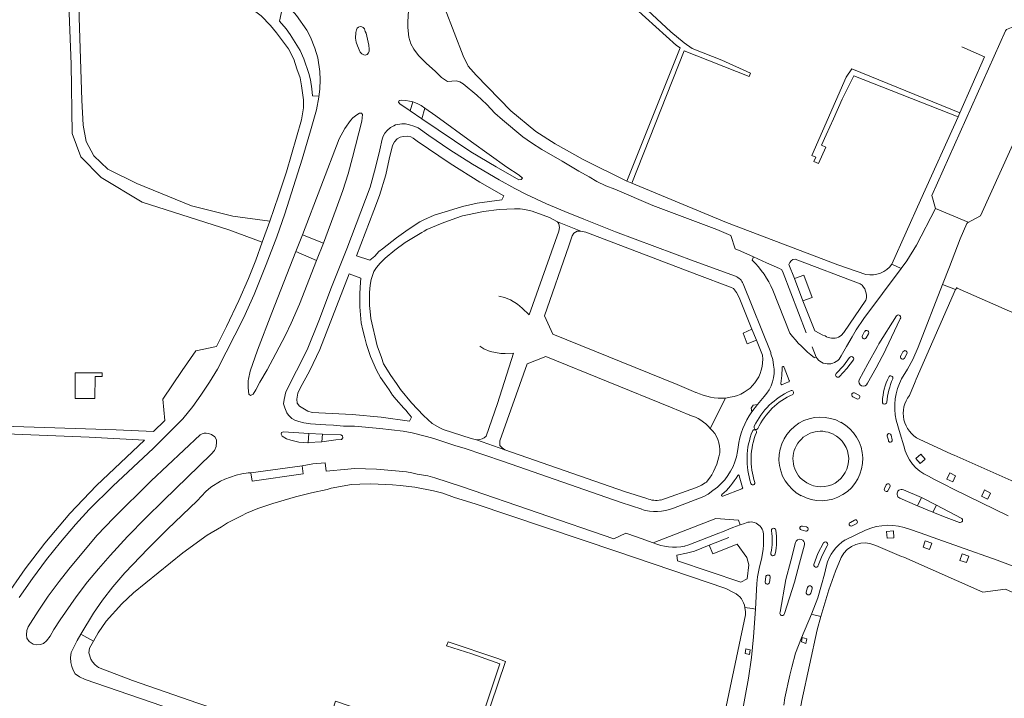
# Model space of a CAD drawing. Extents: x 145000 to 155000, y 457500 to 470000.
# Tile 150 of 196: x 154150 to 154362, y 461225 to 461372. Entities that reach past the tile are written whole.
import ezdxf

# ---------------------------------------------------------------- set-up
doc = ezdxf.new("R2010")
doc.units = 0
doc.header["$LTSCALE"] = 0.2
doc.header["$MEASUREMENT"] = 0
doc.layers.add('kant verharding', color=252, linetype='Continuous', lineweight=0)

msp = doc.modelspace()

# ---------------------------------------------------------------- linework, layer by layer
at = {"layer": 'kant verharding', "lineweight": 0}
for p, q in [((154307.3, 461359.52), (154307.6, 461360.27)), ((154234.79, 461354.04), (154234.26, 461352.16)), ((154236.77, 461350.43), (154237.4, 461352.74)), ((154236.77, 461350.43), (154234.26, 461352.16)), ((154352.35, 461350.8), (154344.23, 461332.88)), ((154352.73, 461351.69), (154352.35, 461350.8)), ((154280.94, 461336.94), (154282, 461336.5)), ((154302.39, 461328.07), (154282, 461336.5)), ((154347.42, 461331.04), (154346.63, 461333.86)), ((154338.04, 461319.07), (154344.23, 461332.88)), ((154354.49, 461328.1), (154347.42, 461331.04)), ((154357.16, 461329.49), (154354.36, 461327.98)), ((154202.35, 461323.79), (154203.98, 461328.33)), ((154265.97, 461328.2), (154271.03, 461326.2)), ((154210.99, 461325.4), (154209.59, 461321.8)), ((154215.52, 461323.57), (154210.99, 461325.4)), ((154236.72, 461325.88), (154237.23, 461326.16)), ((154215.52, 461323.57), (154214.07, 461319.86)), ((154209.59, 461321.8), (154214.07, 461319.86)), ((154305.47, 461321.85), (154308.25, 461320.62)), ((154308.25, 461320.62), (154307.97, 461319.9)), ((154311, 461319.38), (154308.25, 461320.62)), ((154295.44, 461319.74), (154304.35, 461316.46)), ((154311, 461319.38), (154313.8, 461318.16)), ((154317.04, 461315.99), (154315.86, 461318.96)), ((154317.2, 461320.16), (154331.24, 461314.85)), ((154338.04, 461319.07), (154340.06, 461318.15)), ((154319.61, 461304.28), (154314.62, 461317.16)), ((154318.89, 461311.15), (154317.04, 461315.99)), ((154351.79, 461313.57), (154348.99, 461314.66)), ((154352.09, 461314.03), (154351.79, 461313.57)), ((154312.41, 461313.47), (154316.08, 461304.21)), ((154351.79, 461313.57), (154343.32, 461294.24)), ((154352.09, 461313.9), (154369.23, 461306.36)), ((154307.89, 461305.01), (154308.85, 461302.67)), ((154323.67, 461303.6), (154323.2, 461303.78)), ((154326.53, 461303.3), (154327.11, 461303.67)), ((154332.18, 461304.55), (154331.69, 461303.67)), ((154332.51, 461303.15), (154333.01, 461304.02)), ((154310.15, 461299.41), (154308.85, 461302.67)), ((154327.12, 461299.3), (154328.27, 461301.28)), ((154329.47, 461303.36), (154328.27, 461301.28)), ((154334.94, 461301.31), (154332.86, 461297.55)), ((154256.48, 461299.88), (154253.06, 461288.99)), ((154321.71, 461299.03), (154320.85, 461301.21)), ((154334.63, 461296.73), (154336.61, 461300.4)), ((154340.43, 461300.15), (154339.95, 461299.3)), ((154340.8, 461298.82), (154341.27, 461299.7)), ((154321.35, 461298.9), (154321.71, 461299.03)), ((154332.86, 461297.55), (154331, 461294.13)), ((154167.81, 461295.6), (154162.01, 461295.62)), ((154167.81, 461294.82), (154167.81, 461295.6)), ((154315.92, 461293.96), (154314.8, 461296.79)), ((154332.81, 461293.38), (154334.63, 461296.73)), ((154341.4, 461296.45), (154340.15, 461294.34)), ((154291.76, 461293.1), (154295.83, 461291.38)), ((154314.48, 461293.08), (154315.8, 461293.68)), ((154343.09, 461293.68), (154341.83, 461290.74)), ((154343.09, 461293.68), (154343.32, 461294.24)), ((154330.02, 461291.3), (154330.91, 461290.83)), ((154302.21, 461290.17), (154298.9, 461283.65)), ((154302.21, 461290.17), (154303.21, 461290.36)), ((154307.88, 461287.22), (154309.1, 461288.77)), ((154310.53, 461290.49), (154309.1, 461288.77)), ((154330.48, 461290.02), (154329.62, 461290.48)), ((154294.47, 461286.53), (154290.31, 461288.2)), ((154212.42, 461282.57), (154212.27, 461280.6)), ((154212.42, 461282.57), (154215.3, 461282.43)), ((154215.16, 461280.73), (154215.3, 461282.43)), ((154212.27, 461280.6), (154215.16, 461280.73)), ((154248.52, 461281.15), (154254.64, 461279.03)), ((154337.3, 461281.1), (154337.03, 461281.96)), ((154337.89, 461282.17), (154338.08, 461281.2)), ((154343.95, 461281.29), (154350.88, 461278.08)), ((154280.42, 461270.06), (154254.64, 461279.03)), ((154304.91, 461279.6), (154304.77, 461278.64)), ((154351.46, 461277.87), (154350.88, 461278.08)), ((154210.93, 461275.59), (154199.9, 461274.07)), ((154305.89, 461270.9), (154305.14, 461273.42)), ((154345.95, 461273.32), (154347.12, 461272.7)), ((154349.27, 461271.65), (154347.12, 461272.7)), ((154351.51, 461270.49), (154349.27, 461271.65)), ((154280.42, 461270.06), (154285.21, 461268.52)), ((154301.61, 461269.01), (154305.73, 461270.64)), ((154336.46, 461270.68), (154336.83, 461271.48)), ((154337.66, 461271.12), (154337.25, 461270.29)), ((154344.41, 461268.76), (154340.54, 461270.41)), ((154351.51, 461270.49), (154363.12, 461264.81)), ((154279.72, 461267.64), (154284.13, 461266.19)), ((154339.77, 461268.6), (154343.6, 461266.97)), ((154343.6, 461266.97), (154344.41, 461268.76)), ((154347.65, 461267.09), (154344.41, 461268.76)), ((154343.6, 461266.97), (154346.9, 461265.58)), ((154347.65, 461267.09), (154346.9, 461265.58)), ((154352.99, 461264.31), (154347.65, 461267.09)), ((154306.27, 461263.15), (154305.38, 461262.82)), ((154329.12, 461263.38), (154329.97, 461263.88)), ((154280.74, 461261.03), (154281.12, 461260.89)), ((154300.77, 461261.05), (154301.51, 461261.33)), ((154301.51, 461261.33), (154303.74, 461262.24)), ((154303.74, 461262.24), (154305.38, 461262.82)), ((154318.52, 461261.75), (154319.48, 461261.5)), ((154319.68, 461262.38), (154318.75, 461262.59)), ((154332.33, 461261.71), (154328.02, 461259.6)), ((154330.36, 461263.04), (154329.46, 461262.62)), ((154341.85, 461261.88), (154344.13, 461261.11)), ((154347.97, 461259.73), (154344.13, 461261.11)), ((154283.98, 461259.89), (154281.12, 461260.89)), ((154283.98, 461259.89), (154286.58, 461258.97)), ((154298.7, 461258.48), (154302.94, 461260.14)), ((154317.28, 461259), (154316.24, 461255.07)), ((154347.97, 461259.73), (154352.64, 461258.11)), ((154318.17, 461254.58), (154319.24, 461258.54)), ((154334.57, 461258.4), (154340.13, 461255.99)), ((154309.48, 461253.44), (154310.05, 461255.81)), ((154316.24, 461255.07), (154315.23, 461251.02)), ((154340.13, 461255.99), (154340.65, 461255.89)), ((154317.09, 461250.5), (154318.17, 461254.58)), ((154323.94, 461254.04), (154323.5, 461252.21)), ((154310.73, 461250.58), (154310.85, 461251.6)), ((154311.82, 461251.49), (154311.69, 461250.43)), ((154315.23, 461251.02), (154313.99, 461244.01)), ((154314.9, 461243.72), (154317.09, 461250.5)), ((154322.9, 461249.91), (154323.5, 461252.21)), ((154319.61, 461248.36), (154319.88, 461249.31)), ((154320.85, 461249.04), (154320.55, 461248.09)), ((154306.37, 461245.04), (154307.91, 461244.78)), ((154308.63, 461244.67), (154307.91, 461244.78)), ((154320.71, 461243.57), (154321.23, 461243.44)), ((154321.23, 461243.44), (154322.74, 461243.08)), ((154165.96, 461237.75), (154163.23, 461239.26)), ((154315, 461225.57), (154316.08, 461230.41)), ((154315, 461225.57), (154314.73, 461223.93))]:
    msp.add_line(p, q, dxfattribs=at)
at = {"layer": 'kant verharding', "lineweight": 0, "flags": 128}
for points in [[(154242.28, 461358.42), (154240.97, 461359.35), (154239.71, 461360.58), (154237.65, 461362.42), (154236.03, 461364.06), (154235.02, 461365.41), (154234.39, 461366.6), (154233.94, 461368), (154233.73, 461370.13), (154233.74, 461371.32), (154234.04, 461376.24), (154235.34, 461403.47), (154238.94, 461471.49), (154240.51, 461500)], [(154357.16, 461329.49), (154374.52, 461367.9), (154384.02, 461388.17), (154394.09, 461407.78), (154399.8, 461418.71), (154399.15, 461421.59)], [(154280.94, 461336.94), (154271.54, 461341.62), (154265.49, 461344.99), (154261.29, 461347.67), (154255.94, 461352.14), (154248.47, 461359.84), (154246.7, 461361.79), (154245.67, 461363.98), (154241.76, 461374.09), (154239.67, 461381.17), (154238.58, 461386.31), (154237.85, 461390.68), (154237.45, 461396.54), (154237.48, 461403.51), (154237.91, 461414.14)], [(154156.64, 461404.37), (154157.91, 461401.28), (154160.4, 461382.48), (154161.15, 461362.16), (154161.39, 461347.27), (154163.26, 461342.22), (154167.65, 461337.72), (154176.44, 461332.42), (154195.17, 461326.5), (154202.35, 461323.79)], [(154203.98, 461328.33), (154195.99, 461329.38), (154187.08, 461331.64), (154175.32, 461336.43), (154169.06, 461339.53), (154166.08, 461342.4), (154164.43, 461345.49), (154163.74, 461349.05), (154163.48, 461354.42), (154162.87, 461372.28), (154162.63, 461388.45), (154160.77, 461397.48), (154160.54, 461402.53)], [(154203.98, 461328.33), (154205.88, 461333.78), (154207.55, 461338.98), (154210.81, 461350.16), (154211.27, 461352.77), (154211.24, 461354.5), (154210.83, 461357.54), (154210.5, 461359.27), (154209.8, 461361.17), (154209.14, 461363.28), (154207.97, 461365.5), (154205.4, 461368.93), (154204.14, 461370.54), (154202.12, 461372.59), (154198.17, 461375.56), (154189.73, 461381.66), (154178.05, 461389.73), (154168.63, 461397.09), (154163.92, 461400.43), (154160.54, 461402.53)], [(154307.6, 461360.27), (154301.42, 461363.05), (154295.04, 461365.55), (154293.25, 461366.83), (154290.43, 461369.16), (154281.43, 461377.57), (154280.48, 461376.36), (154291.64, 461366.23), (154292.45, 461365.73), (154280.94, 461336.94)], [(154214.56, 461355.26), (154213.21, 461355.36), (154213.03, 461356.85), (154212.72, 461358.82), (154212.37, 461360.2), (154211.3, 461363.32), (154210.52, 461365.14), (154208.34, 461368.62), (154207.51, 461369.82), (154206.04, 461371.5), (154206.9, 461375.44)], [(154212.75, 461368), (154211.98, 461369.5), (154209.72, 461372.7), (154208.27, 461374.31), (154206.9, 461375.44)], [(154224.71, 461368.91), (154225.3, 461366.28), (154225.42, 461365.41), (154225.41, 461365.03), (154225.25, 461364.63), (154224.94, 461364.28), (154224.55, 461364.17), (154224.21, 461364.22), (154223.8, 461364.44), (154223.47, 461364.8), (154222.85, 461366.12), (154222.56, 461366.93), (154222.46, 461367.77), (154222.51, 461369.04), (154222.63, 461369.6), (154222.81, 461369.96), (154223.1, 461370.2), (154223.44, 461370.3), (154223.81, 461370.27), (154224.13, 461370.1), (154224.36, 461369.79), (154224.52, 461369.27), (154224.71, 461368.91)], [(154365.51, 461370.98), (154365.24, 461370.7), (154362.77, 461369.68), (154362.55, 461369.39), (154346.63, 461333.86)], [(154189.11, 461290.81), (154190.99, 461293.62), (154192.7, 461296.39), (154198.27, 461307.44), (154200.6, 461312.54), (154203.21, 461318.99), (154205.5, 461324.98), (154207.18, 461329.92), (154210.94, 461341.7), (154212.78, 461347.79), (154214.01, 461352.34), (154214.53, 461355.07), (154214.73, 461356.9), (154214.8, 461358.82), (154214.77, 461360.61), (154214.34, 461363.56), (154213.71, 461365.66), (154212.75, 461368)], [(154282, 461336.5), (154293.3, 461365.06), (154307.3, 461359.52)], [(154352.73, 461351.69), (154358.01, 461363.81), (154353.15, 461365.9)], [(154352.73, 461351.69), (154329.39, 461361.16), (154328.21, 461359.36), (154320.82, 461342.48), (154321.63, 461342.12), (154321.22, 461341.2)], [(154300.33, 461326.51), (154286.53, 461331.72), (154278.33, 461335.2), (154276.4, 461335.94), (154274.48, 461336.92), (154272.81, 461337.9), (154270.57, 461339.11), (154267, 461341.28), (154262.59, 461343.8), (154260.38, 461345.23), (154258.5, 461346.55), (154254.15, 461350.19), (154252.48, 461351.66), (154250.75, 461353.51), (154248.61, 461355.51), (154245.63, 461357.94), (154244.95, 461358.4), (154244.11, 461358.58), (154242.28, 461358.42)], [(154325.46, 461350.42), (154327.31, 461354.64), (154329.82, 461359.65), (154352.35, 461350.8)], [(154234.26, 461352.16), (154232.03, 461353.63), (154231.72, 461353.97), (154231.89, 461354.36), (154232.26, 461354.46), (154233.27, 461354.38), (154234.09, 461354.23), (154234.79, 461354.04)], [(154234.79, 461354.04), (154235.75, 461353.72), (154236.6, 461353.25), (154237.4, 461352.74)], [(154237.4, 461352.74), (154239.77, 461351.08), (154247.45, 461345.42), (154255.07, 461340), (154257.71, 461338.28), (154258.43, 461337.62), (154258.18, 461337.31), (154257.66, 461337.28), (154252.78, 461340.06), (154247.33, 461343.28), (154236.77, 461350.43)], [(154210.99, 461325.4), (154218.89, 461346.11), (154220.15, 461348.34), (154221.36, 461350.07), (154221.89, 461350.6), (154222.7, 461351.28), (154223.28, 461351.61), (154223.46, 461351.65), (154223.75, 461351.62), (154223.98, 461351.34), (154223.78, 461349.91), (154221.83, 461342.07), (154220.85, 461338.54), (154219.73, 461334.94), (154218.31, 461331.01), (154215.52, 461323.57)], [(154321.22, 461341.2), (154322.22, 461340.75), (154323.81, 461344.3), (154322.86, 461344.72), (154323.86, 461346.95), (154325.46, 461350.42)], [(154220.55, 461322.4), (154225.58, 461335.68), (154226.73, 461339.93), (154227.68, 461343.7), (154228.18, 461345.99), (154228.41, 461346.64), (154228.78, 461347.31), (154229.3, 461347.9), (154230.01, 461348.5), (154230.68, 461348.91), (154231.1, 461349.09), (154232.46, 461349.31), (154233.24, 461349.31), (154234.11, 461349.14), (154235.02, 461348.85), (154235.96, 461348.48), (154238.25, 461346.79), (154242.8, 461343.71), (154247.67, 461340.64), (154253.41, 461337.26), (154256.79, 461335.38), (154259.16, 461334.18), (154263.61, 461332.1), (154267.54, 461330.43), (154271.65, 461328.75)], [(154235.77, 461345.57), (154234.87, 461346.26), (154234.38, 461346.55), (154233.76, 461346.66), (154232.74, 461346.62), (154232.09, 461346.46), (154231.44, 461346.09), (154230.86, 461345.46), (154230.44, 461344.66), (154229.68, 461341.7), (154228.96, 461338.31), (154227.61, 461333.9), (154226.42, 461330.65), (154222.67, 461320.87)], [(154222.67, 461320.87), (154225.5, 461319.9), (154226.64, 461320.81), (154227.46, 461321.8), (154228.25, 461322.35), (154231.25, 461324.74), (154233.82, 461326.57), (154236.29, 461328.18), (154237.17, 461328.65), (154239.38, 461329.61), (154242.47, 461330.54), (154245.5, 461331.49), (154248.7, 461332.23), (154253.99, 461332.93), (154254.42, 461333.8), (154249.24, 461336.76), (154242.82, 461340.74), (154235.77, 461345.57)], [(154246.59, 461329.7), (154250.01, 461330.44), (154253.43, 461330.82), (154256.72, 461331.03), (154257.92, 461331), (154258.95, 461330.86), (154260.54, 461330.49), (154264.25, 461329.11), (154265.97, 461328.2)], [(154340.06, 461318.15), (154341.24, 461319.8), (154343.39, 461323.17), (154347.42, 461331.04)], [(154237.23, 461326.16), (154237.85, 461326.52), (154241.12, 461327.87), (154244.06, 461328.99), (154245.53, 461329.45), (154246.59, 461329.7)], [(154265.97, 461328.2), (154266.3, 461327.76), (154266.41, 461326.98), (154266.28, 461326.16), (154259.86, 461308.1)], [(154271.65, 461328.75), (154278.47, 461326.06), (154295.44, 461319.74)], [(154302.39, 461328.07), (154326.43, 461318.93), (154332.46, 461316.86)], [(154348.99, 461314.66), (154350.44, 461318.5), (154352.79, 461324.51), (154354.24, 461327.83), (154354.36, 461327.98), (154354.49, 461328.1)], [(154231.26, 461293.29), (154230.05, 461295.04), (154228.48, 461297.55), (154228.07, 461298.91), (154227.11, 461301.46), (154225.75, 461307.34), (154225.57, 461308.88), (154225.48, 461310.13), (154225.47, 461312.94), (154225.6, 461314.54), (154225.82, 461315.78), (154226.4, 461317.47), (154226.95, 461318.32), (154227.79, 461319.28), (154228.81, 461320.32), (154230.9, 461322.05), (154233.17, 461323.7), (154236.72, 461325.88)], [(154291.76, 461293.1), (154264.98, 461303.99), (154263.18, 461307.9), (154268.43, 461323.03), (154269.12, 461325.18), (154269.49, 461325.74), (154270.24, 461326.2), (154271.03, 461326.2)], [(154271.03, 461326.2), (154272.07, 461325.93), (154296.02, 461316.85)], [(154305.47, 461321.85), (154304.25, 461322.39), (154303.37, 461325.27), (154300.33, 461326.51)], [(154041.9, 461272.92), (154043.9, 461271.32), (154044.39, 461271.03), (154058.27, 461284.82), (154059.67, 461285.83), (154060.91, 461286.52), (154062.62, 461286.97), (154070.13, 461286.84), (154122.19, 461284.93), (154170.87, 461283.36), (154178.9, 461282.96), (154181.34, 461285.38), (154180.94, 461289.96), (154185.12, 461296.15), (154188.05, 461300.38), (154192.46, 461301.33), (154194.65, 461305.63), (154197.31, 461311.23), (154199.38, 461315.95), (154200.95, 461319.93), (154202.35, 461323.79)], [(154214.07, 461319.86), (154210.36, 461310.43), (154208.59, 461306.36), (154207.34, 461303.77), (154205.27, 461299.78), (154203.4, 461296.29), (154201.84, 461293.58), (154200.95, 461291.95), (154200.38, 461291.04), (154199.84, 461290.75), (154199.43, 461291.05), (154199.28, 461292.41), (154199.28, 461293.98), (154199.39, 461294.27), (154199.72, 461295.98), (154201.33, 461300.49), (154204.38, 461308.53), (154209.59, 461321.8)], [(154219.84, 461284.14), (154217.7, 461284.32), (154216.02, 461284.4), (154212.77, 461284.65), (154211.34, 461284.86), (154210.24, 461285.12), (154209.4, 461285.4), (154208.73, 461285.81), (154207.97, 461286.52), (154207.65, 461287.03), (154207.2, 461288.08), (154206.92, 461288.94), (154207.04, 461289.88), (154207.46, 461291.56), (154212, 461300.58), (154214.54, 461306.87), (154217.27, 461314.13), (154220.55, 461322.4)], [(154232.89, 461288), (154231.24, 461289.85), (154230.44, 461290.82), (154229.71, 461291.98), (154228.66, 461293.38), (154227.8, 461294.62), (154226.94, 461296.22), (154225.65, 461299.17), (154224.8, 461301.77), (154224.49, 461303.19), (154224.03, 461304.81), (154223.67, 461306.44), (154223.41, 461309.85), (154223.41, 461312.58), (154223.47, 461314.13), (154223.63, 461316.02), (154221.1, 461316.99), (154214.74, 461300.69), (154212.57, 461296.1), (154210.52, 461292.35), (154210.04, 461291.27), (154209.82, 461289.92), (154209.9, 461289.12), (154210.37, 461288.43)], [(154303.88, 461313.8), (154303.26, 461314.12), (154296.02, 461316.85)], [(154314.62, 461317.16), (154314.36, 461317.87), (154313.8, 461318.16)], [(154317.04, 461315.99), (154319.06, 461316.72), (154320.9, 461311.9), (154318.89, 461311.15)], [(154340.06, 461318.15), (154332.01, 461307.35), (154330.33, 461304.88), (154329.47, 461303.36)], [(154306.02, 461314.84), (154311.93, 461299.99), (154311.98, 461299.71)], [(154341.4, 461296.45), (154342.56, 461298.48), (154343.73, 461301.13), (154348.99, 461314.66)], [(154259.86, 461308.1), (154258.37, 461309.59), (154257.34, 461310.44), (154255.82, 461311.4), (154254.54, 461311.85), (154253.33, 461312.15)], [(154307.89, 461305.01), (154305.14, 461311.85), (154304.59, 461312.95), (154303.88, 461313.8)], [(154318.89, 461311.15), (154321.44, 461304.66), (154323.2, 461303.78)], [(154332.46, 461311.3), (154327.73, 461304.32), (154327.11, 461303.67)], [(154339.04, 461307.89), (154335.25, 461301.87), (154334.94, 461301.31)], [(154336.61, 461300.4), (154336.77, 461300.72), (154339.86, 461307.28)], [(154308.85, 461302.67), (154306.89, 461301.9), (154305.98, 461304.19), (154307.89, 461305.01)], [(154249.21, 461301.38), (154250.12, 461300.8), (154251.5, 461300.26), (154253.75, 461299.8), (154254.73, 461299.78), (154256.48, 461299.88)], [(154312.56, 461297.3), (154312.36, 461298.47), (154311.98, 461299.71)], [(154254.64, 461279.03), (154254.02, 461279.44), (154253.58, 461279.97), (154253.53, 461280.99), (154259.48, 461297.55), (154263.48, 461299.13), (154290.31, 461288.2)], [(154326.06, 461295.5), (154327.61, 461297.17), (154328.92, 461298.9)], [(154329.75, 461298.4), (154328.36, 461296.55), (154326.75, 461294.82)], [(154162.01, 461295.62), (154162.02, 461290.06), (154166.28, 461290.07), (154166.31, 461294.82), (154167.81, 461294.82)], [(154314.38, 461296.68), (154314.36, 461295.02), (154314.14, 461293.33)], [(154248.52, 461281.15), (154247.35, 461281.43), (154241.32, 461283.43), (154240.61, 461283.73), (154238.98, 461284.71), (154237.09, 461286.41), (154234.55, 461289.17), (154232.15, 461292.03), (154231.26, 461293.29)], [(154149.99, 461247.18), (154152.83, 461251.25), (154155.85, 461255.35), (154158.86, 461259.13), (154162.1, 461262.9), (154165.01, 461266.12), (154170.13, 461271.17), (154178.9, 461279.41), (154185.24, 461285.71), (154187.39, 461288.38), (154189.11, 461290.81)], [(154253.06, 461288.99), (154250.58, 461281.99), (154250.18, 461281.58), (154249.77, 461281.37), (154249.26, 461281.24), (154248.52, 461281.15)], [(154309.1, 461288.77), (154308.17, 461288.67), (154307.75, 461288.01), (154307.88, 461287.22)], [(154210.37, 461288.43), (154212.2, 461287.35), (154213.11, 461287.05), (154221.73, 461286.65), (154228, 461286.09), (154234.08, 461285.21), (154234.55, 461286.08), (154233.77, 461286.9), (154233.32, 461287.55), (154232.89, 461288)], [(154338.95, 461285.45), (154339.83, 461282.49), (154340.63, 461279.91)], [(154146.88, 461247.05), (154151.28, 461253.38), (154155.5, 461258.9), (154160.91, 461265.31), (154166.62, 461271.3), (154176.97, 461281.14), (154165.03, 461281.77), (154134.54, 461282.98)], [(154178.44, 461272.31), (154189, 461282.28), (154189.38, 461282.47), (154189.84, 461282.62), (154190.28, 461282.64), (154190.79, 461282.54), (154191.42, 461282.32), (154192.11, 461281.79), (154192.46, 461281.21), (154192.49, 461280.68), (154192.41, 461279.77), (154192.04, 461278.85), (154191.33, 461278.1), (154181.03, 461268.11), (154177.22, 461264.35), (154173.29, 461260.33), (154169.55, 461256.25), (154167.03, 461253.38), (154164.65, 461250.52), (154162.24, 461247.34), (154158.76, 461242.39), (154157.42, 461240.26), (154156.65, 461238.85), (154155.81, 461237.8), (154155.2, 461237.28)], [(154212.42, 461282.57), (154206.93, 461282.91), (154206.49, 461282.79), (154206.42, 461282.38), (154206.67, 461282), (154207.59, 461281.37), (154208.53, 461281.09), (154210.2, 461280.69), (154211.17, 461280.57), (154212.15, 461280.52), (154212.27, 461280.6)], [(154215.16, 461280.73), (154218.24, 461281.16), (154219.42, 461281.27), (154219.71, 461281.62), (154219.65, 461282.02), (154219.26, 461282.29), (154215.3, 461282.43)], [(154279.72, 461267.64), (154254.35, 461276.52), (154245.83, 461279.41), (154244.09, 461279.89), (154239.35, 461281.44), (154237.74, 461281.91), (154234.63, 461282.68), (154232.72, 461283.06), (154227.71, 461283.62), (154222.2, 461284.11), (154219.84, 461284.14)], [(154344.12, 461276.04), (154343.18, 461277.13), (154344.26, 461278.08), (154345.25, 461277.01), (154344.12, 461276.04)], [(154210.93, 461275.59), (154213.25, 461275.97), (154215.91, 461276.21)], [(154215.91, 461276.21), (154216.15, 461274.42), (154220.79, 461274.88), (154222.25, 461274.96), (154226.94, 461274.84), (154231.87, 461274.44), (154233.42, 461274.27), (154234.6, 461274.07), (154235.75, 461273.78), (154238.05, 461273.38), (154239.51, 461272.98), (154245.52, 461271.05), (154278.11, 461259.84), (154280.74, 461261.03)], [(154351.46, 461277.87), (154367.02, 461271), (154368.8, 461267.83), (154375.04, 461265.07)], [(154163.23, 461239.26), (154165.99, 461243.83), (154167.94, 461246.58), (154170.15, 461249.48), (154172.7, 461252.48), (154177.74, 461257.77), (154181.93, 461261.9), (154188.29, 461268.05), (154190.2, 461270.02), (154191.28, 461270.95), (154193.36, 461272.26), (154194.3, 461272.66), (154196.74, 461273.56), (154197.95, 461273.87), (154199.33, 461274.08), (154199.9, 461274.07)], [(154199.9, 461274.07), (154200.18, 461272.26), (154211.2, 461273.83), (154210.93, 461275.59)], [(154351.79, 461273.4), (154351.17, 461272.11), (154349.87, 461272.72), (154350.51, 461274.06), (154351.79, 461273.4)], [(154155.2, 461237.28), (154154.56, 461237.04), (154153.73, 461236.95), (154153, 461237.12), (154152.08, 461237.66), (154151.59, 461238.39), (154151.55, 461239.14), (154151.6, 461240.05), (154151.9, 461240.86), (154154.07, 461244.25), (154156.22, 461247.44), (154158.58, 461250.65), (154160.63, 461253.31), (154163.07, 461256.25), (154166.78, 461260.59), (154170.32, 461264.31), (154178.44, 461272.31)], [(154165.96, 461237.75), (154166.96, 461239.56), (154168.71, 461242.07), (154172.07, 461245.81), (154174.57, 461248.19), (154185.26, 461256.79), (154190.51, 461260.59), (154193.56, 461262.41), (154194.88, 461263.28), (154196.3, 461263.96), (154197.84, 461264.81), (154198.94, 461265.36), (154201.42, 461266.38), (154204.64, 461267.47), (154209.48, 461268.91), (154212.98, 461269.77), (154216.32, 461270.48), (154217.23, 461270.76), (154221.56, 461271.51), (154223.4, 461271.65), (154225.74, 461271.72), (154228.92, 461271.56)], [(154288.27, 461268.2), (154295.96, 461270.88), (154297.03, 461271.37), (154297.79, 461271.87)], [(154297.79, 461271.87), (154298.08, 461272.05), (154298.27, 461272.24)], [(154228.92, 461271.56), (154230.41, 461271.49), (154232.06, 461271.35), (154235.25, 461270.94), (154239.23, 461270.16), (154241.3, 461269.66), (154243.8, 461268.74), (154248.23, 461267.41), (154278.76, 461257.07)], [(154290.96, 461266.44), (154297.5, 461268.94), (154298.42, 461269.46)], [(154298.42, 461269.46), (154299.48, 461270.22), (154300.44, 461270.98)], [(154359.04, 461269.03), (154358.69, 461268.36), (154357.38, 461269.04), (154357.7, 461269.71)], [(154357.7, 461269.71), (154358.02, 461270.37), (154359.32, 461269.68), (154359.04, 461269.03)], [(154346.9, 461265.58), (154349.17, 461264.67), (154352.6, 461263.38)], [(154305.38, 461262.82), (154304.97, 461263.84), (154300.12, 461264.18), (154286.58, 461258.97)], [(154300.77, 461261.05), (154294.31, 461258.5), (154293.39, 461258.22)], [(154336.92, 461261.43), (154338.38, 461261.52), (154338.44, 461260.05), (154337.05, 461259.97), (154336.92, 461261.43)], [(154310.05, 461255.81), (154310.33, 461257.6), (154310.37, 461258.48), (154310.41, 461260.51)], [(154321.24, 461254.32), (154322.06, 461256.64), (154323.34, 461258.96)], [(154345.25, 461259.43), (154346.63, 461258.92), (154346.16, 461257.56), (154344.77, 461258.05), (154345.25, 461259.43)], [(154304.07, 461248.19), (154302.29, 461249.12), (154278.76, 461257.07)], [(154304.67, 461258.65), (154306.82, 461255.77), (154307.25, 461254.19), (154306.87, 461251.2), (154305.53, 461250.45), (154291.88, 461255.11), (154291.73, 461256.31), (154293.79, 461256.7), (154295.51, 461257.17), (154298.7, 461258.48)], [(154298.7, 461258.48), (154299.49, 461256.59), (154304.67, 461258.65)], [(154324.1, 461258.34), (154323.01, 461256.25), (154322.16, 461254.11)], [(154366.71, 461252.81), (154363.6, 461254.15), (154360.75, 461255.23), (154352.64, 461258.11)], [(154322.74, 461243.08), (154324.44, 461248.81), (154325.89, 461252.85), (154327.09, 461255.77)], [(154340.65, 461255.89), (154357.63, 461248.34), (154362.57, 461248.94), (154366.36, 461247.26)], [(154353.21, 461256.59), (154354.63, 461256.08), (154354.1, 461254.72), (154352.73, 461255.18), (154353.21, 461256.59)], [(154309.48, 461253.44), (154309.11, 461251.66), (154308.95, 461250.21), (154308.63, 461244.67)], [(154320.71, 461243.57), (154322.08, 461247.07), (154322.9, 461249.91)], [(154296.5, 461193.42), (154300.95, 461217.23), (154306.48, 461243.43), (154306.5, 461244.1), (154306.37, 461245.04)], [(154308.63, 461244.67), (154308.25, 461238.71), (154307.81, 461234.21), (154307.18, 461229.76), (154305.68, 461221.92)], [(154294.22, 461114.45), (154302.63, 461146.43), (154303.79, 461151.11), (154305.17, 461156.29), (154307.43, 461164.85), (154310.6, 461181.55), (154318.62, 461224.98), (154321.93, 461240.18), (154322.74, 461243.08)], [(154320.71, 461243.57), (154318.58, 461238.49), (154317.26, 461235.19), (154316.47, 461232.18), (154316.08, 461230.41)], [(154218.56, 461210.78), (154164.19, 461229.48), (154162.98, 461230.05), (154162.06, 461230.74), (154161.62, 461231.5), (154161.33, 461232.27), (154161.12, 461233.14), (154161.03, 461234.24), (154161.13, 461235.31), (154162.45, 461237.91), (154163.23, 461239.26)], [(154247.52, 461214.78), (154218.17, 461224.83), (154215.1, 461215.42), (154188.48, 461224.35), (154174.36, 461229.24), (154167.06, 461232.1), (154166.34, 461232.67), (154165.73, 461233.32), (154165.42, 461233.84), (154164.98, 461235.26), (154165.14, 461236.22), (154165.96, 461237.75)], [(154247.52, 461214.78), (154253.52, 461232.9), (154247.49, 461234.99), (154243.41, 461236.3), (154242.08, 461236.76), (154242.41, 461237.64), (154253.13, 461234.01), (154254.76, 461233.4), (154248.4, 461214.49)], [(154318.54, 461237.59), (154319.49, 461237.28), (154319.7, 461238.23), (154318.75, 461238.53), (154318.54, 461237.59)], [(154307.35, 461234.9), (154306.41, 461235.1), (154306.56, 461236.08), (154307.54, 461235.87), (154307.35, 461234.9)]]:
    msp.add_lwpolyline(points, dxfattribs=at)
at = {"layer": 'kant verharding', "lineweight": 0}
for centre, radius, start, end in [((154292.77, 461304.63), 21.55, 24.2424, 45.1349), ((154317.32, 461318.68), 1.48, 94.667, 168.8979), ((154333.62, 461322.09), 5.35, 257.5094, 325.675), ((154303.13, 461313.53), 3.17, 24.4037, 67.4427), ((154329.25, 461312.18), 3.33, 344.7218, 53.2019), ((154339.45, 461307.59), 0.513, 322.0248, 144.3919), ((154338.57, 461321.29), 28.25, 217.2255, 232.4386), ((154325.4, 461306.39), 3.29, 238.0908, 289.9767), ((154332.1, 461303.42), 0.486, 148.5944, 326.183), ((154332.6, 461304.29), 0.49, 326.9599, 147.64), ((154302.04, 461298.44), 8.17, 278.2842, 6.8206), ((154324.35, 461300.59), 3.06, 210.5928, 335.0518), ((154340.38, 461299.08), 0.491, 153.357, 328.443), ((154340.86, 461299.93), 0.478, 329.9945, 153.1197), ((154304.62, 461295.97), 8.05, 317.2016, 9.5744), ((154329.34, 461298.66), 0.486, 328.4579, 150.3422), ((154314.59, 461296.76), 0.221, 9.4486, 198.9394), ((154326.41, 461295.16), 0.487, 136.168, 314.8298), ((154337.79, 461294.5), 0.482, 340.5601, 151.9147), ((154314.37, 461293.28), 0.233, 166.2947, 300.7109), ((154315.77, 461293.86), 0.181, 280.9986, 34.3441), ((154331.91, 461293.76), 0.977, 157.993, 337.1733), ((154349.56, 461288.79), 13.56, 154.0591, 177.3714), ((154353.48, 461287.79), 16.58, 156.7462, 174.7088), ((154351.9, 461288.23), 13.24, 152.5118, 192.1327), ((154301.46, 461303.57), 13.42, 245.227, 273.2357), ((154322.76, 461277.23), 15.93, 114.3783, 154.3185), ((154322.74, 461277.28), 14.97, 113.8985, 154.9439), ((154316.41, 461291.34), 0.454, 305.8647, 119.4462), ((154329.84, 461290.88), 0.457, 67.0241, 240.8564), ((154330.69, 461290.43), 0.46, 242.6863, 61.396), ((154346.75, 461286.88), 6.25, 141.7839, 243.484), ((154336.49, 461289.36), 0.48, 173.4835, 355.3924), ((154291.76, 461277.52), 9.4, 40.6474, 73.2603), ((154321.55, 461277.49), 16.78, 144.5819, 172.7711), ((154322.71, 461277.07), 9, 61.0492, 241.8919), ((154322.78, 461277.04), 9, 241.3952, 61.5459), ((154294.71, 461278.99), 6.26, 354.1942, 48.0201), ((154323.35, 461276.96), 16.52, 158.3324, 198.2863), ((154323.18, 461276.92), 15.47, 157.8327, 198.605), ((154308.42, 461282.9), 0.452, 342.4854, 159.6413), ((154308.8, 461283.89), 0.462, 149.0974, 324.3496), ((154322.7, 461277.06), 5.97, 62.6893, 239.7509), ((154322.78, 461277.01), 5.97, 238.8237, 63.6165), ((154337.46, 461282.08), 0.443, 11.4686, 195.4122), ((154337.7, 461281.05), 0.404, 172.8716, 20.309), ((154287.77, 461280.45), 13.33, 321.9795, 350.9673), ((154292.46, 461280.53), 12.45, 309.8798, 351.2621), ((154349.59, 461281.71), 9.14, 191.3693, 246.5506), ((154290.95, 461281.47), 15.99, 310.729, 330.1495), ((154304.97, 461273.43), 0.175, 356.0652, 150.9856), ((154308.09, 461271.88), 0.439, 193.8163, 14.6357), ((154337.23, 461271.27), 0.451, 340.7519, 152.9011), ((154305.68, 461270.85), 0.213, 283.2314, 14.9055), ((154336.86, 461270.49), 0.445, 154.2449, 332.9129), ((154340.14, 461269.51), 0.985, 66.0827, 247.8409), ((154287.27, 461273.49), 5.38, 247.4324, 280.6684), ((154301.52, 461269.2), 0.211, 132.2349, 295.6785), ((154287.21, 461275.48), 9.79, 251.6765, 292.5018), ((154307.57, 461260.62), 2.84, 357.6048, 117.2345), ((154329.26, 461262.99), 0.417, 110.0767, 298.8568), ((154330.16, 461263.46), 0.463, 296.302, 113.8365), ((154352.78, 461263.85), 0.503, 249.4384, 64.4791), ((154298.76, 461259.54), 13.5, 348.1133, 8.6196), ((154312.57, 461261.65), 0.468, 5.8159, 190.8945), ((154300.08, 461259.52), 13.14, 347.0795, 9.5393), ((154318.63, 461262.17), 0.436, 73.4703, 255.7772), ((154319.56, 461261.95), 0.45, 259.9817, 73.924), ((154337.3, 461250.26), 12.48, 68.6181, 113.4641), ((154291.24, 461269.92), 11.89, 246.9285, 280.4262), ((154318.25, 461258.73), 1.01, 349.4017, 164.1954), ((154323.74, 461258.67), 0.492, 317.4902, 144.2429), ((154332.81, 461251.82), 9.14, 121.638, 165.9481), ((154332.17, 461253.28), 5.66, 64.8856, 153.8943), ((154312.43, 461256.65), 0.465, 166.384, 351.7704), ((154321.7, 461254.18), 0.472, 162.873, 351.8582), ((154311.21, 461250.54), 0.487, 175.6935, 346.8949), ((154311.34, 461251.53), 0.49, 355.1701, 171.8136), ((154320.08, 461248.21), 0.491, 162.4375, 345.7839), ((154320.36, 461249.18), 0.503, 343.7273, 164.4444), ((154302.28, 461244.47), 4.12, 7.926, 64.3557), ((154314.41, 461243.76), 0.492, 149.0029, 355.982)]:
    msp.add_arc(centre, radius, start, end, dxfattribs=at)

doc.saveas('drawing.dxf')
